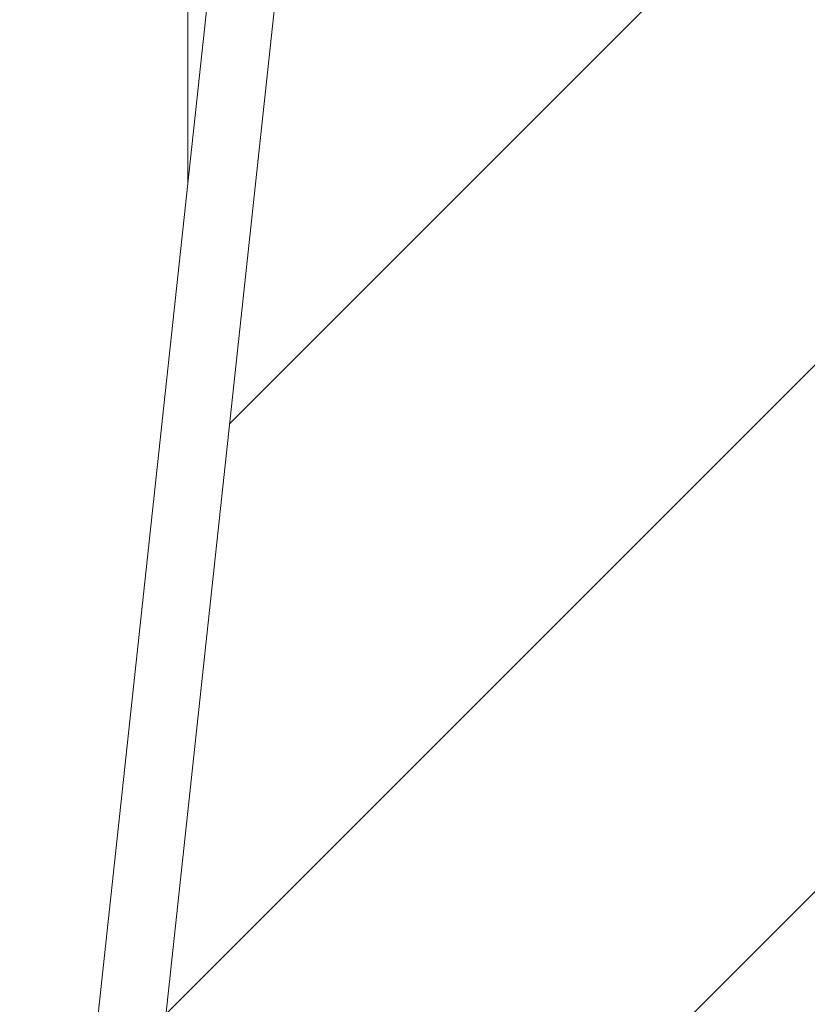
# Model space of a CAD drawing. Header units: metres. Extents: x 167411 to 168816, y 461777 to 462985.
# Tile 170 of 256: x 167561.37 to 167566.66, y 462730 to 462736.61. Entities that reach past the tile are written whole.
import ezdxf

# ---------------------------------------------------------------- set-up
doc = ezdxf.new("R2010")
doc.units = ezdxf.units.M
doc.header["$LTSCALE"] = 0.5
doc.layers.add('Zuid-N-WE-GW-AANVULLEN-bomengranulaat TTE-tegel', color=7, linetype='Continuous', lineweight=18, true_color=0xff3f01)
doc.layers.add('Zuid-N-WE-GW-AANVULLEN-menggranulaat uitvullen', color=7, linetype='Continuous', lineweight=18, true_color=0xff7f01)

msp = doc.modelspace()

# ---------------------------------------------------------------- hatches: boundary and pattern name
at = {"layer": 'Zuid-N-WE-GW-AANVULLEN-bomengranulaat TTE-tegel'}
h = msp.add_hatch(dxfattribs=at)
h.set_pattern_fill('ANSI31', color=256, scale=20)
h.set_pattern_definition([(45, (0, 0), (-1.767766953, 1.767766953), [])])
h.paths.add_polyline_path([(167566.8465, 462727.3027), (167562.1254, 462727.8123), (167564.4312, 462749.1883), (167569.1538, 462748.6785)])
at = {"layer": 'Zuid-N-WE-GW-AANVULLEN-menggranulaat uitvullen', "transparency": 33554687}
h = msp.add_hatch(dxfattribs=at)
h.set_pattern_fill('ANSI31', color=256, scale=20, angle=45)
h.set_pattern_definition([(90, (0, 0), (-2.5, 0), [])])
edge = h.paths.add_edge_path()
edge.add_arc((167509.5083, 462272.9587), 454.0269, 82.957662, 84.715245, ccw=False)
edge.add_arc((167565.6637, 462727.5302), 4, 173.82864, 262.95766, ccw=False)
edge.add_line((167561.6868, 462727.9602), (167561.7303, 462728.3632))
edge.add_line((167561.7303, 462728.3632), (167563.9297, 462748.7395))
edge.add_line((167563.9297, 462748.7395), (167557.9149, 462749.3887))
edge.add_line((167557.9149, 462749.3887), (167555.6721, 462728.6094))
edge.add_arc((167551.6952, 462729.0386), 4, 264.71525, 353.83956, ccw=False)

# ---------------------------------------------------------------- linework, layer by layer
at = {"layer": 'Zuid-N-WE-GW-AANVULLEN-bomengranulaat TTE-tegel', "flags": 128}
msp.add_lwpolyline([(167566.8465, 462727.3027), (167562.1254, 462727.8123), (167564.4312, 462749.1883), (167569.1538, 462748.6785)], close=True, dxfattribs=at)
at = {"layer": 'Zuid-N-WE-GW-AANVULLEN-menggranulaat uitvullen'}
msp.add_lwpolyline([(167551.3267, 462725.0556, -0.007669), (167565.1732, 462723.5603, -0.409768), (167561.6868, 462727.9602), (167561.7303, 462728.3632), (167563.9297, 462748.7395), (167557.9149, 462749.3887), (167555.6721, 462728.6094, -0.409744)], format="xyb", close=True, dxfattribs=at)

doc.saveas('drawing.dxf')
